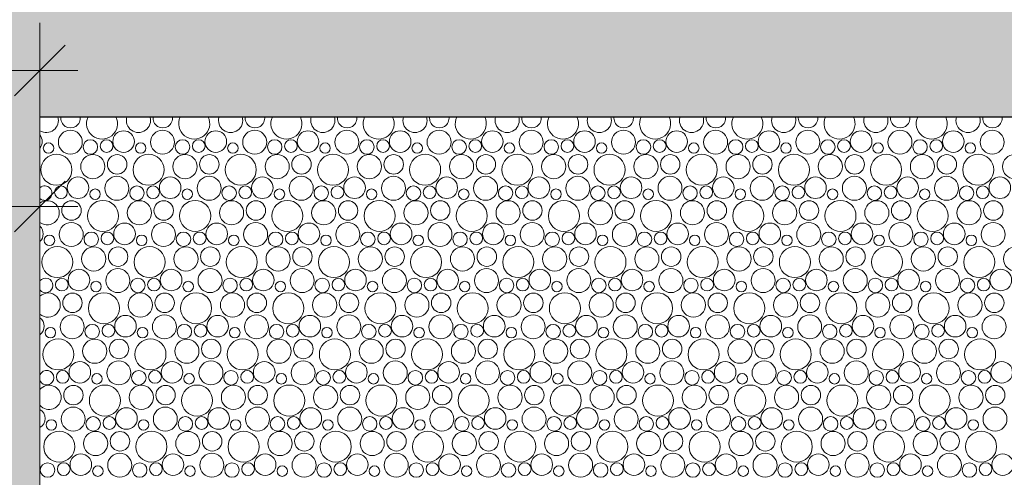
# Model space of a CAD drawing. Header units: metres. Extents: x -167 to 262, y -186 to 508.
# Tile 229 of 256: x 58.08 to 61.97, y 44.33 to 46.13. Entities that reach past the tile are written whole.
import ezdxf

# ---------------------------------------------------------------- set-up
doc = ezdxf.new("R2010")
doc.units = ezdxf.units.M
doc.header["$MEASUREMENT"] = 0
doc.layers.add('60 Auffüllung', color=7, linetype='Continuous')
doc.layers.add('94 Genehmigungsplanung Bemaßung', color=7, linetype='Continuous')
doc.styles.add('ERSTELLTER_STIL_1', font='arial.ttf')
doc.dimstyles.new('ERSTELLTER_STIL__1', dxfattribs={"dimtxt": 0.25, "dimasz": 0.19, "dimexe": 0.18, "dimexo": 0.1, "dimgap": 0, "dimtad": 1, "dimtih": 1, "dimtoh": 1, "dimzin": 0, "dimdsep": 46, "dimtxsty": 'ERSTELLTER_STIL_1', "dimblk": 'ARROWHEAD_6', "dimblk1": 'ARROWHEAD_6', "dimblk2": 'ARROWHEAD_6', "dimcen": 0.09, "dimclrd": 7, "dimclre": 7, "dimclrt": 7, "dimazin": 0, "dimtfac": 1, "dimtdec": 4, "dimtmove": 0, "dimatfit": 3, "dimfxl": 1, "dimtolj": 1, "dimtzin": 0, "dimarcsym": 0})

# ---------------------------------------------------------------- blocks, each defined once
blk = doc.blocks.new('*X54', base_point=(27236.1321, 33357.279))
at = {"layer": '60 Auffüllung', "color": 7, "linetype": 'Continuous', "lineweight": 18, "true_color": 0xefefef}
for centre, radius in [((58.2823, 45.6503), 0.0473), ((58.4925, 45.6525), 0.0426), ((58.646, 45.6503), 0.0473), ((58.8562, 45.6525), 0.0426), ((59.0097, 45.6503), 0.0473), ((59.2199, 45.6525), 0.0426), ((59.3734, 45.6503), 0.0473), ((59.5836, 45.6525), 0.0426), ((59.7371, 45.6503), 0.0473), ((59.9473, 45.6525), 0.0426), ((60.1008, 45.6503), 0.0473), ((60.311, 45.6525), 0.0426), ((60.4645, 45.6503), 0.0473), ((60.6747, 45.6525), 0.0426), ((60.8282, 45.6503), 0.0473), ((61.0385, 45.6525), 0.0426), ((61.1919, 45.6503), 0.0473), ((61.4022, 45.6525), 0.0426), ((61.5556, 45.6503), 0.0473), ((61.7659, 45.6525), 0.0426), ((61.9193, 45.6503), 0.0473), ((58.1962, 45.627), 0.0207), ((58.3613, 45.6312), 0.0286), ((58.4251, 45.6347), 0.0251), ((58.5599, 45.627), 0.0207), ((58.725, 45.6312), 0.0286), ((58.7888, 45.6347), 0.0251), ((58.9236, 45.627), 0.0207), ((59.0887, 45.6312), 0.0286), ((59.1525, 45.6347), 0.0251), ((59.2873, 45.627), 0.0207), ((59.4524, 45.6312), 0.0286), ((59.5163, 45.6347), 0.0251), ((59.651, 45.627), 0.0207), ((59.8161, 45.6312), 0.0286), ((59.88, 45.6347), 0.0251), ((60.0147, 45.627), 0.0207), ((60.1798, 45.6312), 0.0286), ((60.2437, 45.6347), 0.0251), ((60.3784, 45.627), 0.0207), ((60.5435, 45.6312), 0.0286), ((60.6074, 45.6347), 0.0251), ((60.7421, 45.627), 0.0207), ((60.9073, 45.6312), 0.0286), ((60.9711, 45.6347), 0.0251), ((61.1058, 45.627), 0.0207), ((61.271, 45.6312), 0.0286), ((61.3348, 45.6347), 0.0251), ((61.4695, 45.627), 0.0207), ((61.6347, 45.6312), 0.0286), ((61.6985, 45.6347), 0.0251), ((61.8332, 45.627), 0.0207), ((58.2274, 45.5414), 0.0612), ((58.371, 45.5538), 0.0477), ((58.467, 45.5627), 0.0384), ((58.5911, 45.5414), 0.0612), ((58.7347, 45.5538), 0.0477), ((58.8307, 45.5627), 0.0384), ((58.9548, 45.5414), 0.0612), ((59.0984, 45.5538), 0.0477), ((59.1944, 45.5627), 0.0384), ((59.3185, 45.5414), 0.0612), ((59.4621, 45.5538), 0.0477), ((59.5581, 45.5627), 0.0384), ((59.6822, 45.5414), 0.0612), ((59.8258, 45.5538), 0.0477), ((59.9218, 45.5627), 0.0384), ((60.0459, 45.5414), 0.0612), ((60.1895, 45.5538), 0.0477), ((60.2855, 45.5627), 0.0384), ((60.4096, 45.5414), 0.0612), ((60.5532, 45.5538), 0.0477), ((60.6492, 45.5627), 0.0384), ((60.7734, 45.5414), 0.0612), ((60.9169, 45.5538), 0.0477), ((61.0129, 45.5627), 0.0384), ((61.1371, 45.5414), 0.0612), ((61.2806, 45.5538), 0.0477), ((61.3767, 45.5627), 0.0384), ((61.5008, 45.5414), 0.0612), ((61.6443, 45.5538), 0.0477), ((61.7404, 45.5627), 0.0384), ((61.8645, 45.5414), 0.0612), ((62.008, 45.5538), 0.0477), ((58.3125, 45.4705), 0.0426), ((58.466, 45.4683), 0.0473), ((58.6762, 45.4705), 0.0426), ((58.8297, 45.4683), 0.0473), ((59.0399, 45.4705), 0.0426), ((59.1934, 45.4683), 0.0473), ((59.4036, 45.4705), 0.0426), ((59.5571, 45.4683), 0.0473), ((59.7673, 45.4705), 0.0426), ((59.9208, 45.4683), 0.0473), ((60.131, 45.4705), 0.0426), ((60.2845, 45.4683), 0.0473), ((60.4947, 45.4705), 0.0426), ((60.6482, 45.4683), 0.0473), ((60.8585, 45.4705), 0.0426), ((61.0119, 45.4683), 0.0473), ((61.2222, 45.4705), 0.0426), ((61.3756, 45.4683), 0.0473), ((61.5859, 45.4705), 0.0426), ((61.7393, 45.4683), 0.0473), ((61.9496, 45.4705), 0.0426), ((58.2451, 45.4527), 0.0251), ((58.3799, 45.445), 0.0207), ((58.545, 45.4492), 0.0286), ((58.6088, 45.4527), 0.0251), ((58.7436, 45.445), 0.0207), ((58.9087, 45.4492), 0.0286), ((58.9725, 45.4527), 0.0251), ((59.1073, 45.445), 0.0207), ((59.2724, 45.4492), 0.0286), ((59.3363, 45.4527), 0.0251), ((59.471, 45.445), 0.0207), ((59.6361, 45.4492), 0.0286), ((59.7, 45.4527), 0.0251), ((59.8347, 45.445), 0.0207), ((59.9998, 45.4492), 0.0286), ((60.0637, 45.4527), 0.0251), ((60.1984, 45.445), 0.0207), ((60.3635, 45.4492), 0.0286), ((60.4274, 45.4527), 0.0251), ((60.5621, 45.445), 0.0207), ((60.7273, 45.4492), 0.0286), ((60.7911, 45.4527), 0.0251), ((60.9258, 45.445), 0.0207), ((61.091, 45.4492), 0.0286), ((61.1548, 45.4527), 0.0251), ((61.2895, 45.445), 0.0207), ((61.4547, 45.4492), 0.0286), ((61.5185, 45.4527), 0.0251), ((61.6532, 45.445), 0.0207), ((61.8184, 45.4492), 0.0286), ((61.8822, 45.4527), 0.0251), ((58.287, 45.3807), 0.0384), ((58.4111, 45.3594), 0.0612), ((58.5547, 45.3718), 0.0477), ((58.6507, 45.3807), 0.0384), ((58.7748, 45.3594), 0.0612), ((58.9184, 45.3718), 0.0477), ((59.0144, 45.3807), 0.0384), ((59.1385, 45.3594), 0.0612), ((59.2821, 45.3718), 0.0477), ((59.3781, 45.3807), 0.0384), ((59.5022, 45.3594), 0.0612), ((59.6458, 45.3718), 0.0477), ((59.7418, 45.3807), 0.0384), ((59.8659, 45.3594), 0.0612), ((60.0095, 45.3718), 0.0477), ((60.1055, 45.3807), 0.0384), ((60.2296, 45.3594), 0.0612), ((60.3732, 45.3718), 0.0477), ((60.4692, 45.3807), 0.0384), ((60.5934, 45.3594), 0.0612), ((60.7369, 45.3718), 0.0477), ((60.8329, 45.3807), 0.0384), ((60.9571, 45.3594), 0.0612), ((61.1006, 45.3718), 0.0477), ((61.1967, 45.3807), 0.0384), ((61.3208, 45.3594), 0.0612), ((61.4643, 45.3718), 0.0477), ((61.5604, 45.3807), 0.0384), ((61.6845, 45.3594), 0.0612), ((61.828, 45.3718), 0.0477), ((61.9241, 45.3807), 0.0384), ((58.286, 45.2863), 0.0473), ((58.365, 45.2672), 0.0286), ((58.4288, 45.2707), 0.0251), ((58.4962, 45.2885), 0.0426), ((58.6497, 45.2863), 0.0473), ((58.7287, 45.2672), 0.0286), ((58.7925, 45.2707), 0.0251), ((58.8599, 45.2885), 0.0426), ((59.0134, 45.2863), 0.0473), ((59.0924, 45.2672), 0.0286), ((59.1563, 45.2707), 0.0251), ((59.2236, 45.2885), 0.0426), ((59.3771, 45.2863), 0.0473), ((59.4561, 45.2672), 0.0286), ((59.52, 45.2707), 0.0251), ((59.5873, 45.2885), 0.0426), ((59.7408, 45.2863), 0.0473), ((59.8198, 45.2672), 0.0286), ((59.8837, 45.2707), 0.0251), ((59.951, 45.2885), 0.0426), ((60.1045, 45.2863), 0.0473), ((60.1835, 45.2672), 0.0286), ((60.2474, 45.2707), 0.0251), ((60.3147, 45.2885), 0.0426), ((60.4682, 45.2863), 0.0473), ((60.5473, 45.2672), 0.0286), ((60.6111, 45.2707), 0.0251), ((60.6785, 45.2885), 0.0426), ((60.8319, 45.2863), 0.0473), ((60.911, 45.2672), 0.0286), ((60.9748, 45.2707), 0.0251), ((61.0422, 45.2885), 0.0426), ((61.1956, 45.2863), 0.0473), ((61.2747, 45.2672), 0.0286), ((61.3385, 45.2707), 0.0251), ((61.4059, 45.2885), 0.0426), ((61.5593, 45.2863), 0.0473), ((61.6384, 45.2672), 0.0286), ((61.7022, 45.2707), 0.0251), ((61.7696, 45.2885), 0.0426), ((61.9231, 45.2863), 0.0473), ((58.1999, 45.263), 0.0207), ((58.5636, 45.263), 0.0207), ((58.9273, 45.263), 0.0207), ((59.291, 45.263), 0.0207), ((59.6547, 45.263), 0.0207), ((60.0184, 45.263), 0.0207), ((60.3821, 45.263), 0.0207), ((60.7458, 45.263), 0.0207), ((61.1095, 45.263), 0.0207), ((61.4732, 45.263), 0.0207), ((61.837, 45.263), 0.0207), ((58.2311, 45.1774), 0.0612), ((58.3747, 45.1898), 0.0477), ((58.4707, 45.1987), 0.0384), ((58.5948, 45.1774), 0.0612), ((58.7384, 45.1898), 0.0477), ((58.8344, 45.1987), 0.0384), ((58.9585, 45.1774), 0.0612), ((59.1021, 45.1898), 0.0477), ((59.1981, 45.1987), 0.0384), ((59.3222, 45.1774), 0.0612), ((59.4658, 45.1898), 0.0477), ((59.5618, 45.1987), 0.0384), ((59.6859, 45.1774), 0.0612), ((59.8295, 45.1898), 0.0477), ((59.9255, 45.1987), 0.0384), ((60.0496, 45.1774), 0.0612), ((60.1932, 45.1898), 0.0477), ((60.2892, 45.1987), 0.0384), ((60.4134, 45.1774), 0.0612), ((60.5569, 45.1898), 0.0477), ((60.6529, 45.1987), 0.0384), ((60.7771, 45.1774), 0.0612), ((60.9206, 45.1898), 0.0477), ((61.0167, 45.1987), 0.0384), ((61.1408, 45.1774), 0.0612), ((61.2843, 45.1898), 0.0477), ((61.3804, 45.1987), 0.0384), ((61.5045, 45.1774), 0.0612), ((61.648, 45.1898), 0.0477), ((61.7441, 45.1987), 0.0384), ((61.8682, 45.1774), 0.0612), ((62.0117, 45.1898), 0.0477), ((58.3162, 45.1065), 0.0426), ((58.4697, 45.1043), 0.0473), ((58.6799, 45.1065), 0.0426), ((58.8334, 45.1043), 0.0473), ((59.0436, 45.1065), 0.0426), ((59.1971, 45.1043), 0.0473), ((59.4073, 45.1065), 0.0426), ((59.5608, 45.1043), 0.0473), ((59.771, 45.1065), 0.0426), ((59.9245, 45.1043), 0.0473), ((60.1347, 45.1065), 0.0426), ((60.2882, 45.1043), 0.0473), ((60.4985, 45.1065), 0.0426), ((60.6519, 45.1043), 0.0473), ((60.8622, 45.1065), 0.0426), ((61.0156, 45.1043), 0.0473), ((61.2259, 45.1065), 0.0426), ((61.3793, 45.1043), 0.0473), ((61.5896, 45.1065), 0.0426), ((61.7431, 45.1043), 0.0473), ((61.9533, 45.1065), 0.0426), ((58.2488, 45.0887), 0.0251), ((58.3836, 45.081), 0.0207), ((58.5487, 45.0852), 0.0286), ((58.6125, 45.0887), 0.0251), ((58.7473, 45.081), 0.0207), ((58.9124, 45.0852), 0.0286), ((58.9763, 45.0887), 0.0251), ((59.111, 45.081), 0.0207), ((59.2761, 45.0852), 0.0286), ((59.34, 45.0887), 0.0251), ((59.4747, 45.081), 0.0207), ((59.6398, 45.0852), 0.0286), ((59.7037, 45.0887), 0.0251), ((59.8384, 45.081), 0.0207), ((60.0035, 45.0852), 0.0286), ((60.0674, 45.0887), 0.0251), ((60.2021, 45.081), 0.0207), ((60.3673, 45.0852), 0.0286), ((60.4311, 45.0887), 0.0251), ((60.5658, 45.081), 0.0207), ((60.731, 45.0852), 0.0286), ((60.7948, 45.0887), 0.0251), ((60.9295, 45.081), 0.0207), ((61.0947, 45.0852), 0.0286), ((61.1585, 45.0887), 0.0251), ((61.2932, 45.081), 0.0207), ((61.4584, 45.0852), 0.0286), ((61.5222, 45.0887), 0.0251), ((61.657, 45.081), 0.0207), ((61.8221, 45.0852), 0.0286), ((61.8859, 45.0887), 0.0251), ((58.2907, 45.0167), 0.0384), ((58.4148, 44.9954), 0.0612), ((58.5584, 45.0078), 0.0477), ((58.6544, 45.0167), 0.0384), ((58.7785, 44.9954), 0.0612), ((58.9221, 45.0078), 0.0477), ((59.0181, 45.0167), 0.0384), ((59.1422, 44.9954), 0.0612), ((59.2858, 45.0078), 0.0477), ((59.3818, 45.0167), 0.0384), ((59.5059, 44.9954), 0.0612), ((59.6495, 45.0078), 0.0477), ((59.7455, 45.0167), 0.0384), ((59.8696, 44.9954), 0.0612), ((60.0132, 45.0078), 0.0477), ((60.1092, 45.0167), 0.0384), ((60.2334, 44.9954), 0.0612), ((60.3769, 45.0078), 0.0477), ((60.4729, 45.0167), 0.0384), ((60.5971, 44.9954), 0.0612), ((60.7406, 45.0078), 0.0477), ((60.8367, 45.0167), 0.0384), ((60.9608, 44.9954), 0.0612), ((61.1043, 45.0078), 0.0477), ((61.2004, 45.0167), 0.0384), ((61.3245, 44.9954), 0.0612), ((61.468, 45.0078), 0.0477), ((61.5641, 45.0167), 0.0384), ((61.6882, 44.9954), 0.0612), ((61.8317, 45.0078), 0.0477), ((61.9278, 45.0167), 0.0384), ((58.2897, 44.9223), 0.0473), ((58.4999, 44.9245), 0.0426), ((58.6534, 44.9223), 0.0473), ((58.8636, 44.9245), 0.0426), ((59.0171, 44.9223), 0.0473), ((59.2273, 44.9245), 0.0426), ((59.3808, 44.9223), 0.0473), ((59.591, 44.9245), 0.0426), ((59.7445, 44.9223), 0.0473), ((59.9547, 44.9245), 0.0426), ((60.1082, 44.9223), 0.0473), ((60.3185, 44.9245), 0.0426), ((60.4719, 44.9223), 0.0473), ((60.6822, 44.9245), 0.0426), ((60.8356, 44.9223), 0.0473), ((61.0459, 44.9245), 0.0426), ((61.1993, 44.9223), 0.0473), ((61.4096, 44.9245), 0.0426), ((61.5631, 44.9223), 0.0473), ((61.7733, 44.9245), 0.0426), ((61.9268, 44.9223), 0.0473), ((58.2036, 44.899), 0.0207), ((58.3687, 44.9032), 0.0286), ((58.4325, 44.9067), 0.0251), ((58.5673, 44.899), 0.0207), ((58.7324, 44.9032), 0.0286), ((58.7963, 44.9067), 0.0251), ((58.931, 44.899), 0.0207), ((59.0961, 44.9032), 0.0286), ((59.16, 44.9067), 0.0251), ((59.2947, 44.899), 0.0207), ((59.4598, 44.9032), 0.0286), ((59.5237, 44.9067), 0.0251), ((59.6584, 44.899), 0.0207), ((59.8235, 44.9032), 0.0286), ((59.8874, 44.9067), 0.0251), ((60.0221, 44.899), 0.0207), ((60.1873, 44.9032), 0.0286), ((60.2511, 44.9067), 0.0251), ((60.3858, 44.899), 0.0207), ((60.551, 44.9032), 0.0286), ((60.6148, 44.9067), 0.0251), ((60.7495, 44.899), 0.0207), ((60.9147, 44.9032), 0.0286), ((60.9785, 44.9067), 0.0251), ((61.1132, 44.899), 0.0207), ((61.2784, 44.9032), 0.0286), ((61.3422, 44.9067), 0.0251), ((61.477, 44.899), 0.0207), ((61.6421, 44.9032), 0.0286), ((61.7059, 44.9067), 0.0251), ((61.8407, 44.899), 0.0207), ((58.2348, 44.8134), 0.0612), ((58.3784, 44.8258), 0.0477), ((58.4744, 44.8347), 0.0384), ((58.5985, 44.8134), 0.0612), ((58.7421, 44.8258), 0.0477), ((58.8381, 44.8347), 0.0384), ((58.9622, 44.8134), 0.0612), ((59.1058, 44.8258), 0.0477), ((59.2018, 44.8347), 0.0384), ((59.3259, 44.8134), 0.0612), ((59.4695, 44.8258), 0.0477), ((59.5655, 44.8347), 0.0384), ((59.6896, 44.8134), 0.0612), ((59.8332, 44.8258), 0.0477), ((59.9292, 44.8347), 0.0384), ((60.0534, 44.8134), 0.0612), ((60.1969, 44.8258), 0.0477), ((60.2929, 44.8347), 0.0384), ((60.4171, 44.8134), 0.0612), ((60.5606, 44.8258), 0.0477), ((60.6567, 44.8347), 0.0384), ((60.7808, 44.8134), 0.0612), ((60.9243, 44.8258), 0.0477), ((61.0204, 44.8347), 0.0384), ((61.1445, 44.8134), 0.0612), ((61.288, 44.8258), 0.0477), ((61.3841, 44.8347), 0.0384), ((61.5082, 44.8134), 0.0612), ((61.6517, 44.8258), 0.0477), ((61.7478, 44.8347), 0.0384), ((61.8719, 44.8134), 0.0612), ((58.3199, 44.7425), 0.0426), ((58.4734, 44.7403), 0.0473), ((58.6836, 44.7425), 0.0426), ((58.8371, 44.7403), 0.0473), ((59.0473, 44.7425), 0.0426), ((59.2008, 44.7403), 0.0473), ((59.411, 44.7425), 0.0426), ((59.5645, 44.7403), 0.0473), ((59.7747, 44.7425), 0.0426), ((59.9282, 44.7403), 0.0473), ((60.1385, 44.7425), 0.0426), ((60.2919, 44.7403), 0.0473), ((60.5022, 44.7425), 0.0426), ((60.6556, 44.7403), 0.0473), ((60.8659, 44.7425), 0.0426), ((61.0193, 44.7403), 0.0473), ((61.2296, 44.7425), 0.0426), ((61.3831, 44.7403), 0.0473), ((61.5933, 44.7425), 0.0426), ((61.7468, 44.7403), 0.0473), ((61.957, 44.7425), 0.0426), ((58.2525, 44.7247), 0.0251), ((58.3873, 44.7171), 0.0207), ((58.5524, 44.7212), 0.0286), ((58.6163, 44.7247), 0.0251), ((58.751, 44.7171), 0.0207), ((58.9161, 44.7212), 0.0286), ((58.98, 44.7247), 0.0251), ((59.1147, 44.7171), 0.0207), ((59.2798, 44.7212), 0.0286), ((59.3437, 44.7247), 0.0251), ((59.4784, 44.7171), 0.0207), ((59.6435, 44.7212), 0.0286), ((59.7074, 44.7247), 0.0251), ((59.8421, 44.7171), 0.0207), ((60.0073, 44.7212), 0.0286), ((60.0711, 44.7247), 0.0251), ((60.2058, 44.7171), 0.0207), ((60.371, 44.7212), 0.0286), ((60.4348, 44.7247), 0.0251), ((60.5695, 44.7171), 0.0207), ((60.7347, 44.7212), 0.0286), ((60.7985, 44.7247), 0.0251), ((60.9332, 44.7171), 0.0207), ((61.0984, 44.7212), 0.0286), ((61.1622, 44.7247), 0.0251), ((61.297, 44.7171), 0.0207), ((61.4621, 44.7212), 0.0286), ((61.5259, 44.7247), 0.0251), ((61.6607, 44.7171), 0.0207), ((61.8258, 44.7212), 0.0286), ((61.8896, 44.7247), 0.0251), ((58.2944, 44.6527), 0.0384), ((58.4185, 44.6314), 0.0612), ((58.5621, 44.6439), 0.0477), ((58.6581, 44.6527), 0.0384), ((58.7822, 44.6314), 0.0612), ((58.9258, 44.6439), 0.0477), ((59.0218, 44.6527), 0.0384), ((59.1459, 44.6314), 0.0612), ((59.2895, 44.6439), 0.0477), ((59.3855, 44.6527), 0.0384), ((59.5096, 44.6314), 0.0612), ((59.6532, 44.6439), 0.0477), ((59.7492, 44.6527), 0.0384), ((59.8734, 44.6314), 0.0612), ((60.0169, 44.6439), 0.0477), ((60.1129, 44.6527), 0.0384), ((60.2371, 44.6314), 0.0612), ((60.3806, 44.6439), 0.0477), ((60.4767, 44.6527), 0.0384), ((60.6008, 44.6314), 0.0612), ((60.7443, 44.6439), 0.0477), ((60.8404, 44.6527), 0.0384), ((60.9645, 44.6314), 0.0612), ((61.108, 44.6439), 0.0477), ((61.2041, 44.6527), 0.0384), ((61.3282, 44.6314), 0.0612), ((61.4717, 44.6439), 0.0477), ((61.5678, 44.6527), 0.0384), ((61.6919, 44.6314), 0.0612), ((61.8355, 44.6439), 0.0477), ((61.9315, 44.6527), 0.0384), ((58.2934, 44.5583), 0.0473), ((58.5036, 44.5605), 0.0426), ((58.6571, 44.5583), 0.0473), ((58.8673, 44.5605), 0.0426), ((59.0208, 44.5583), 0.0473), ((59.231, 44.5605), 0.0426), ((59.3845, 44.5583), 0.0473), ((59.5947, 44.5605), 0.0426), ((59.7482, 44.5583), 0.0473), ((59.9585, 44.5605), 0.0426), ((60.1119, 44.5583), 0.0473), ((60.3222, 44.5605), 0.0426), ((60.4756, 44.5583), 0.0473), ((60.6859, 44.5605), 0.0426), ((60.8393, 44.5583), 0.0473), ((61.0496, 44.5605), 0.0426), ((61.2031, 44.5583), 0.0473), ((61.4133, 44.5605), 0.0426), ((61.5668, 44.5583), 0.0473), ((61.777, 44.5605), 0.0426), ((61.9305, 44.5583), 0.0473), ((58.3724, 44.5392), 0.0286), ((58.4363, 44.5427), 0.0251), ((58.7361, 44.5392), 0.0286), ((58.8, 44.5427), 0.0251), ((59.0998, 44.5392), 0.0286), ((59.1637, 44.5427), 0.0251), ((59.4635, 44.5392), 0.0286), ((59.5274, 44.5427), 0.0251), ((59.8273, 44.5392), 0.0286), ((59.8911, 44.5427), 0.0251), ((60.191, 44.5392), 0.0286), ((60.2548, 44.5427), 0.0251), ((60.5547, 44.5392), 0.0286), ((60.6185, 44.5427), 0.0251), ((60.9184, 44.5392), 0.0286), ((60.9822, 44.5427), 0.0251), ((61.2821, 44.5392), 0.0286), ((61.3459, 44.5427), 0.0251), ((61.6458, 44.5392), 0.0286), ((61.7096, 44.5427), 0.0251), ((58.2073, 44.5351), 0.0207), ((58.571, 44.5351), 0.0207), ((58.9347, 44.5351), 0.0207), ((59.2984, 44.5351), 0.0207), ((59.6621, 44.5351), 0.0207), ((60.0258, 44.5351), 0.0207), ((60.3895, 44.5351), 0.0207), ((60.7532, 44.5351), 0.0207), ((61.117, 44.5351), 0.0207), ((61.4807, 44.5351), 0.0207), ((61.8444, 44.5351), 0.0207), ((58.2385, 44.4494), 0.0612), ((58.3821, 44.4619), 0.0477), ((58.4781, 44.4707), 0.0384), ((58.6022, 44.4494), 0.0612), ((58.7458, 44.4619), 0.0477), ((58.8418, 44.4707), 0.0384), ((58.9659, 44.4494), 0.0612), ((59.1095, 44.4619), 0.0477), ((59.2055, 44.4707), 0.0384), ((59.3296, 44.4494), 0.0612), ((59.4732, 44.4619), 0.0477), ((59.5692, 44.4707), 0.0384), ((59.6934, 44.4494), 0.0612), ((59.8369, 44.4619), 0.0477), ((59.9329, 44.4707), 0.0384), ((60.0571, 44.4494), 0.0612), ((60.2006, 44.4619), 0.0477), ((60.2967, 44.4707), 0.0384), ((60.4208, 44.4494), 0.0612), ((60.5643, 44.4619), 0.0477), ((60.6604, 44.4707), 0.0384), ((60.7845, 44.4494), 0.0612), ((60.928, 44.4619), 0.0477), ((61.0241, 44.4707), 0.0384), ((61.1482, 44.4494), 0.0612), ((61.2917, 44.4619), 0.0477), ((61.3878, 44.4707), 0.0384), ((61.5119, 44.4494), 0.0612), ((61.6555, 44.4619), 0.0477), ((61.7515, 44.4707), 0.0384), ((61.8756, 44.4494), 0.0612), ((58.3236, 44.3785), 0.0426), ((58.4771, 44.3763), 0.0473), ((58.6873, 44.3785), 0.0426), ((58.8408, 44.3763), 0.0473), ((59.051, 44.3785), 0.0426), ((59.2045, 44.3763), 0.0473), ((59.4147, 44.3785), 0.0426), ((59.5682, 44.3763), 0.0473), ((59.7785, 44.3785), 0.0426), ((59.9319, 44.3763), 0.0473), ((60.1422, 44.3785), 0.0426), ((60.2956, 44.3763), 0.0473), ((60.5059, 44.3785), 0.0426), ((60.6593, 44.3763), 0.0473), ((60.8696, 44.3785), 0.0426), ((61.0231, 44.3763), 0.0473), ((61.2333, 44.3785), 0.0426), ((61.3868, 44.3763), 0.0473), ((61.597, 44.3785), 0.0426), ((61.7505, 44.3763), 0.0473), ((61.9607, 44.3785), 0.0426), ((58.1924, 44.3572), 0.0286), ((58.2563, 44.3608), 0.0251), ((58.391, 44.3531), 0.0207), ((58.5561, 44.3572), 0.0286), ((58.62, 44.3608), 0.0251), ((58.7547, 44.3531), 0.0207), ((58.9198, 44.3572), 0.0286), ((58.9837, 44.3608), 0.0251), ((59.1184, 44.3531), 0.0207), ((59.2835, 44.3572), 0.0286), ((59.3474, 44.3608), 0.0251), ((59.4821, 44.3531), 0.0207), ((59.6473, 44.3572), 0.0286), ((59.7111, 44.3608), 0.0251), ((59.8458, 44.3531), 0.0207), ((60.011, 44.3572), 0.0286), ((60.0748, 44.3608), 0.0251), ((60.2095, 44.3531), 0.0207), ((60.3747, 44.3572), 0.0286), ((60.4385, 44.3608), 0.0251), ((60.5732, 44.3531), 0.0207), ((60.7384, 44.3572), 0.0286), ((60.8022, 44.3608), 0.0251), ((60.937, 44.3531), 0.0207), ((61.1021, 44.3572), 0.0286), ((61.1659, 44.3608), 0.0251), ((61.3007, 44.3531), 0.0207), ((61.4658, 44.3572), 0.0286), ((61.5296, 44.3608), 0.0251), ((61.6644, 44.3531), 0.0207), ((61.8295, 44.3572), 0.0286), ((61.8933, 44.3608), 0.0251)]:
    blk.add_circle(centre, radius, dxfattribs=at)
for centre, radius, start, end in [((58.1873, 45.7358), 0.0477, 238.7301, 17.4107), ((58.2833, 45.7446), 0.0384, 171.8216, 8.1784), ((58.4074, 45.7234), 0.0612, 154.106, 25.894), ((58.551, 45.7358), 0.0477, 162.5893, 17.4107), ((58.647, 45.7446), 0.0384, 171.8216, 8.1784), ((58.7711, 45.7234), 0.0612, 154.106, 25.894), ((58.9147, 45.7358), 0.0477, 162.5893, 17.4107), ((59.0107, 45.7446), 0.0384, 171.8216, 8.1784), ((59.1348, 45.7234), 0.0612, 154.106, 25.894), ((59.2784, 45.7358), 0.0477, 162.5893, 17.4107), ((59.3744, 45.7446), 0.0384, 171.8216, 8.1784), ((59.4985, 45.7234), 0.0612, 154.106, 25.894), ((59.6421, 45.7358), 0.0477, 162.5893, 17.4107), ((59.7381, 45.7446), 0.0384, 171.8216, 8.1784), ((59.8622, 45.7234), 0.0612, 154.106, 25.894), ((60.0058, 45.7358), 0.0477, 162.5893, 17.4107), ((60.1018, 45.7446), 0.0384, 171.8216, 8.1784), ((60.2259, 45.7234), 0.0612, 154.106, 25.894), ((60.3695, 45.7358), 0.0477, 162.5893, 17.4107), ((60.4655, 45.7446), 0.0384, 171.8216, 8.1784), ((60.5896, 45.7234), 0.0612, 154.106, 25.894), ((60.7332, 45.7358), 0.0477, 162.5893, 17.4107), ((60.8292, 45.7446), 0.0384, 171.8216, 8.1784), ((60.9534, 45.7234), 0.0612, 154.106, 25.894), ((61.0969, 45.7358), 0.0477, 162.5893, 17.4107), ((61.1929, 45.7446), 0.0384, 171.8216, 8.1784), ((61.3171, 45.7234), 0.0612, 154.106, 25.894), ((61.4606, 45.7358), 0.0477, 162.5893, 17.4107), ((61.5567, 45.7446), 0.0384, 171.8216, 8.1784), ((61.6808, 45.7234), 0.0612, 154.106, 25.894), ((61.8243, 45.7358), 0.0477, 162.5893, 17.4107), ((61.9204, 45.7446), 0.0384, 171.8216, 8.1784), ((58.1288, 45.6525), 0.0426, 322.3688, 37.6312), ((58.1813, 45.4492), 0.0286, 228.8608, 131.1392), ((58.191, 45.3718), 0.0477, 233.3598, 126.6402), ((58.1325, 45.2885), 0.0426, 314.8154, 45.1846), ((58.185, 45.0852), 0.0286, 218.0401, 141.9599), ((58.1947, 45.0078), 0.0477, 227.5842, 132.4158), ((58.1362, 44.9245), 0.0426, 308.1478, 51.8522), ((58.1887, 44.7212), 0.0286, 203.4699, 156.5301), ((58.1984, 44.6439), 0.0477, 221.2166, 138.7834), ((58.1399, 44.5605), 0.0426, 302.0433, 57.9567)]:
    blk.add_arc(centre, radius, start, end, dxfattribs=at)
blk = doc.blocks.new('*D452', base_point=(27236.1321, 33357.279))
at = {"layer": '94 Genehmigungsplanung Bemaßung', "color": 7, "linetype": 'Continuous', "lineweight": 13}
for p, q in [((17.3411, 46.9539), (17.3411, 47.3289)), ((58.1625, 46.9539), (58.1625, 47.3289)), ((17.4411, 47.2414), (17.2411, 47.0414)), ((58.2625, 47.2414), (58.0625, 47.0414)), ((17.3411, 47.1414), (58.1625, 47.1414))]:
    blk.add_line(p, q, dxfattribs=at)
at = {"layer": '94 Genehmigungsplanung Bemaßung', "color": 7, "lineweight": 13, "insert": (37.3228, 47.1914), "char_height": 0.25, "attachment_point": 7, "style": 'ERSTELLTER_STIL_1'}
blk.add_mtext('\\A1;{\\pql;\\fArial|b0|i0|c0|p0;\\W1.000000;40,82}', dxfattribs=at)
blk = doc.blocks.new('ARROWHEAD_6')
at = {"color": 0, "linetype": 'Continuous', "lineweight": 0}
for p, q in [((-0.5, -0.5), (0.5, 0.5)), ((0, 0), (-1, 0))]:
    blk.add_line(p, q, dxfattribs=at)
blk = doc.blocks.new('*D453', base_point=(27236.1321, 33357.279))
at = {"layer": '94 Genehmigungsplanung Bemaßung', "color": 7, "linetype": 'Continuous', "lineweight": 13}
for p, q in [((58.1625, 46.9539), (58.1625, 47.3289)), ((66.6638, 46.9539), (66.6638, 47.3289)), ((58.2625, 47.2414), (58.0625, 47.0414)), ((66.7638, 47.2414), (66.5638, 47.0414)), ((58.1625, 47.1414), (66.6638, 47.1414))]:
    blk.add_line(p, q, dxfattribs=at)
at = {"layer": '94 Genehmigungsplanung Bemaßung', "color": 7, "lineweight": 13, "insert": (62.0795, 47.1914), "char_height": 0.25, "attachment_point": 7, "style": 'ERSTELLTER_STIL_1'}
blk.add_mtext('\\A1;{\\pql;\\fArial|b0|i0|c0|p0;\\W1.000000;8,50}', dxfattribs=at)
blk = doc.blocks.new('*D471', base_point=(27236.1321, 33357.279))
at = {"layer": '94 Genehmigungsplanung Bemaßung', "color": 7, "linetype": 'Continuous', "lineweight": 13}
for p, q in [((57.7525, 46.3452), (57.7525, 46.7202)), ((58.0025, 46.3452), (58.0025, 46.7202)), ((57.8525, 46.6327), (57.6525, 46.4327)), ((58.1025, 46.6327), (57.9025, 46.4327)), ((57.7525, 46.5327), (58.0025, 46.5327))]:
    blk.add_line(p, q, dxfattribs=at)
blk = doc.blocks.new('*D472', base_point=(27236.1321, 33357.279))
at = {"layer": '94 Genehmigungsplanung Bemaßung', "color": 7, "linetype": 'Continuous', "lineweight": 13}
for p, q in [((58.0025, 46.3452), (58.0025, 46.7202)), ((58.1625, 46.3452), (58.1625, 46.7202)), ((58.1025, 46.6327), (57.9025, 46.4327)), ((58.2625, 46.6327), (58.0625, 46.4327)), ((58.0025, 46.5327), (58.1625, 46.5327))]:
    blk.add_line(p, q, dxfattribs=at)
blk = doc.blocks.new('*D473', base_point=(27236.1321, 33357.279))
at = {"layer": '94 Genehmigungsplanung Bemaßung', "color": 7, "linetype": 'Continuous', "lineweight": 13}
for p, q in [((58.1625, 46.3452), (58.1625, 46.7202)), ((59.485, 46.3452), (59.485, 46.7202)), ((58.2625, 46.6327), (58.0625, 46.4327)), ((59.385, 46.4327), (59.585, 46.6327)), ((58.1625, 46.5327), (59.485, 46.5327)), ((59.485, 46.5327), (59.635, 46.5327))]:
    blk.add_line(p, q, dxfattribs=at)
at = {"layer": '94 Genehmigungsplanung Bemaßung', "color": 7, "lineweight": 13, "char_height": 0.25, "attachment_point": 7, "style": 'ERSTELLTER_STIL_1'}
for s, insert in [('\\A1;{\\pql;\\fArial|b0|i0|c0|p0;\\W1.000000;16}', (58.2625, 46.5827)), ('\\A1;{\\pql;\\fArial|b0|i0|c0|p0;\\W1.000000;1,32}', (59.585, 46.5827))]:
    blk.add_mtext(s, dxfattribs=dict(at, insert=insert))
blk = doc.blocks.new('*D478', base_point=(27236.1321, 33357.279))
at = {"layer": '94 Genehmigungsplanung Bemaßung', "color": 7, "linetype": 'Continuous', "lineweight": 13}
for p, q in [((57.8425, 45.7456), (57.8425, 46.1206)), ((58.1625, 45.7456), (58.1625, 46.1206)), ((57.9425, 46.0331), (57.7425, 45.8331)), ((58.0625, 45.8331), (58.2625, 46.0331)), ((57.8425, 45.9331), (58.1625, 45.9331)), ((58.1625, 45.9331), (58.3125, 45.9331))]:
    blk.add_line(p, q, dxfattribs=at)
blk = doc.blocks.new('*D539', base_point=(27236.1321, 33357.279))
at = {"layer": '94 Genehmigungsplanung Bemaßung', "color": 7, "linetype": 'Continuous', "lineweight": 13}
for p, q in [((57.8425, 45.2094), (57.8425, 45.5844)), ((58.1625, 45.2094), (58.1625, 45.5844)), ((57.9425, 45.4969), (57.7425, 45.2969)), ((58.0625, 45.2969), (58.2625, 45.4969)), ((57.8425, 45.3969), (58.1625, 45.3969)), ((58.1625, 45.3969), (58.3125, 45.3969))]:
    blk.add_line(p, q, dxfattribs=at)

msp = doc.modelspace()

# ---------------------------------------------------------------- hatches: boundary and pattern name
at = {"layer": '60 Auffüllung', "linetype": 'Continuous', "lineweight": 18, "true_color": 0xefefef}
h = msp.add_hatch(dxfattribs=at)
h.set_pattern_fill('Erde_1_0001', style=0, pattern_type=2)
h.set_pattern_definition([(0, (27236.1321, 33357.27905), (0, 0.779422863), [0.04875, -0.40125]), (0, (27236.3571, 33357.66876), (0, 0.779422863), [0.04875, -0.40125]), (60, (27236.1321, 33357.27905), (-0.675, 0.389711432), [0.04875, -0.40125]), (60, (27236.5821, 33357.27905), (-0.675, 0.389711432), [0.04875, -0.40125]), (120, (27236.18084, 33357.27905), (0.675, 0.389711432), [0.04875, -0.40125]), (120, (27236.63084, 33357.27905), (0.675, 0.389711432), [0.04875, -0.40125]), (0, (27236.1321, 33357.35405), (0, 0.15), [0, -0.15, 0, -0.225]), (45, (27236.2071, 33357.35405), (-0.1060660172, 0.1060660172), [0, -0.1125, 0, -0.1875])])
h.paths.add_polyline_path([(2.3366, 24.8593), (2.3419, 13.496, 0.033836), (8.8613, 14.0911, 0.026308), (13.8582, 15.1616, -0.024635), (17.3411, 16.2775), (17.3411, 24.6258), (15.3411, 24.6258), (15.3411, 30.4887), (17.3411, 30.4887), (17.3411, 43.9997), (58.1625, 43.9997), (58.1625, 45.7494), (101.6632, 45.7486), (101.6702, 49.0078), (2.342, 49.0078)])
h.paths.add_polyline_path([(9.5982, 27.1903), (4.651, 27.1903), (4.651, 42.9257), (4.651, 43.8257), (9.5982, 43.8257), (9.5982, 42.9257)], flags=0)
h.paths.add_polyline_path([(14.4618, 25.704, -0.414214), (13.8618, 26.304, -0.414214), (14.4618, 26.904, -0.414214), (15.0618, 26.304, -0.414214)], flags=0)

# ---------------------------------------------------------------- linework, layer by layer
at = {"layer": '60 Auffüllung', "color": 8, "linetype": 'Continuous', "lineweight": 18, "flags": 128}
msp.add_lwpolyline([(2.3366, 24.8593), (2.3419, 13.496, 0.033836), (8.8613, 14.0911, 0.026308), (13.8582, 15.1616, -0.024635), (17.3411, 16.2775), (17.3411, 24.6258), (15.3411, 24.6258), (15.3411, 30.4887), (17.3411, 30.4887), (17.3411, 43.9997), (58.1625, 43.9997), (58.1625, 45.7494), (101.6632, 45.7486), (101.6702, 49.0078), (2.342, 49.0078)], format="xyb", close=True, dxfattribs=at)
msp.add_lwpolyline([(58.1625, 43.9997), (58.1625, 45.7501), (66.6638, 45.7501), (66.6619, 37.5), (66.663, 36.0005), (66.6657, 18.7482), (66.6671, 13.9007), (59.4652, 13.8989), (59.4625, 23.1797), (59.4625, 37.0289), (58.1625, 37.0289)], close=True, dxfattribs=at)

# ---------------------------------------------------------------- block references
at = {"layer": '60 Auffüllung', "color": 8, "lineweight": 18}
msp.add_blockref('*X54', (27236.1321, 33357.279), dxfattribs=at)

# ---------------------------------------------------------------- dimensions: what is measured, and where the dimension line sits
at = {"layer": '94 Genehmigungsplanung Bemaßung', "color": 7, "linetype": 'Continuous', "lineweight": 13}
for base, p1, p2, picture, middle in [((58.0025, 46.5327), (57.7525, 47.8916), (58.0025, 43.8397), '*D471', (57.4614, 46.7077)), ((58.1625, 47.1414), (17.3411, 43.9997), (58.1625, 43.9997), '*D452', (37.7416, 47.3164)), ((66.6638, 47.1414), (58.1625, 43.9997), (66.6638, 45.7501), '*D453', (62.4031, 47.3164)), ((59.485, 46.5327), (58.1625, 43.9997), (59.485, 37.5112), '*D473', (59.9086, 46.7077)), ((58.1625, 46.5327), (58.0025, 43.8397), (58.1625, 43.9997), '*D472', (58.4527, 46.7077)), ((58.1625, 45.9331), (57.8425, 43.6597), (58.1625, 43.9997), '*D478', (57.5514, 46.1081)), ((58.1625, 45.3969), (57.8425, 40.6753), (58.1625, 43.9997), '*D539', (57.5514, 45.5719))]:
    dim = msp.add_linear_dim(base=base, p1=p1, p2=p2, dimstyle='ERSTELLTER_STIL__1', dxfattribs=at)
    dim.commit()
    dim.dimension.update_dxf_attribs({"geometry": picture, "text_midpoint": middle, "dimtype": 160})

doc.saveas('drawing.dxf')
